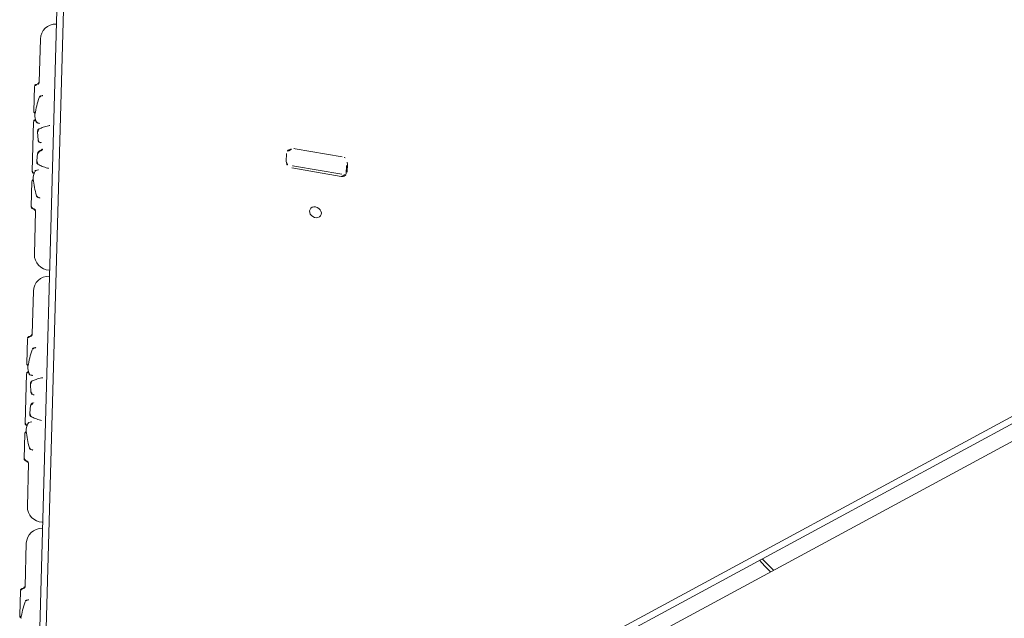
# Model space of a CAD drawing. Extents: x 5459245 to 5462690, y 5971016 to 5972523.
# Tile 66 of 136: x 5462443.027 to 5462443.665, y 5972216.521 to 5972216.909. Entities that reach past the tile are written whole.
import ezdxf

# ---------------------------------------------------------------- set-up
doc = ezdxf.new("R2010")
doc.units = 0
doc.layers.add('A_MAŁA ARCHITEKTURA', color=195, linetype='CONTINUOUS', lineweight=9)

# ---------------------------------------------------------------- blocks, each defined once
blk = doc.blocks.new('MEGA')
at = {"layer": 'A_MAŁA ARCHITEKTURA'}
for p, q in [((5462446.36366, 5972219.45778), (5462447.04057, 5972219.8486)), ((5462446.37195, 5972219.45778), (5462447.04886, 5972219.8486)), ((5462446.77605, 5972219.70767), (5462446.75187, 5972219.6937)), ((5462446.78979, 5972219.70381), (5462446.78967, 5972219.70402)), ((5462446.74779, 5972219.6948), (5462446.73386, 5972219.68676)), ((5462446.72803, 5972219.68339), (5462446.70023, 5972219.66734)), ((5462446.7315, 5972219.68439), (5462446.72926, 5972219.68229)), ((5462446.73316, 5972219.68531), (5462446.73278, 5972219.68518)), ((5462446.73354, 5972219.68644), (5462446.73351, 5972219.68642)), ((5462446.73399, 5972219.68684), (5462446.73355, 5972219.68645)), ((5462446.74495, 5972219.68795), (5462446.74513, 5972219.68774)), ((5462446.72363, 5972219.67762), (5462446.71964, 5972219.6748)), ((5462446.72875, 5972219.68088), (5462446.7288, 5972219.68058)), ((5462446.71192, 5972219.67031), (5462446.7075, 5972219.66827)), ((5462446.71875, 5972219.67301), (5462446.7188, 5972219.67271)), ((5462446.71891, 5972219.67245), (5462446.71883, 5972219.67273)), ((5462446.7312, 5972219.67345), (5462446.731, 5972219.67368)), ((5462446.73136, 5972219.67325), (5462446.73141, 5972219.67311)), ((5462446.73141, 5972219.67311), (5462446.73136, 5972219.67324)), ((5462446.73148, 5972219.6731), (5462446.73142, 5972219.67312)), ((5462446.69443, 5972219.66399), (5462446.68049, 5972219.65595)), ((5462446.69485, 5972219.6641), (5462446.69429, 5972219.66391)), ((5462446.69489, 5972219.66412), (5462446.69486, 5972219.66411)), ((5462446.7006, 5972219.66574), (5462446.69766, 5972219.66485)), ((5462446.69981, 5972219.66549), (5462446.69766, 5972219.66485)), ((5462446.7023, 5972219.66529), (5462446.70207, 5972219.66548)), ((5462446.70721, 5972219.65985), (5462446.7074, 5972219.65939)), ((5462446.70746, 5972219.65927), (5462446.70745, 5972219.65921)), ((5462446.70748, 5972219.65916), (5462446.70747, 5972219.65914)), ((5462446.6794, 5972219.65187), (5462446.65522, 5972219.63791)), ((5462446.68794, 5972219.65472), (5462446.68786, 5972219.65499)), ((5462446.63451, 5972219.62595), (5462446.61032, 5972219.61198)), ((5462446.64824, 5972219.62209), (5462446.64812, 5972219.6223)), ((5462446.65157, 5972219.62429), (5462446.6517, 5972219.62408)), ((5462446.60625, 5972219.61308), (5462446.59231, 5972219.60504)), ((5462446.6034, 5972219.60623), (5462446.60359, 5972219.60602)), ((5462446.58648, 5972219.60167), (5462446.55869, 5972219.58562)), ((5462446.58995, 5972219.60267), (5462446.58772, 5972219.60056)), ((5462446.592, 5972219.60472), (5462446.59197, 5972219.6047)), ((5462446.59245, 5972219.60512), (5462446.59201, 5972219.60473)), ((5462446.58208, 5972219.59589), (5462446.5781, 5972219.59308)), ((5462446.5872, 5972219.59916), (5462446.58725, 5972219.59886)), ((5462446.57038, 5972219.58859), (5462446.56596, 5972219.58655)), ((5462446.57274, 5972219.58806), (5462446.57294, 5972219.58786)), ((5462446.5772, 5972219.59129), (5462446.57725, 5972219.59099)), ((5462446.57737, 5972219.59073), (5462446.57728, 5972219.59101)), ((5462446.58966, 5972219.59173), (5462446.58946, 5972219.59196)), ((5462446.58981, 5972219.59152), (5462446.58987, 5972219.59139)), ((5462446.58987, 5972219.59139), (5462446.58981, 5972219.59152)), ((5462446.58994, 5972219.59138), (5462446.58988, 5972219.5914)), ((5462446.55288, 5972219.58227), (5462446.53895, 5972219.57423)), ((5462446.5533, 5972219.58238), (5462446.55275, 5972219.58219)), ((5462446.55335, 5972219.5824), (5462446.55332, 5972219.58239)), ((5462446.55905, 5972219.58402), (5462446.55611, 5972219.58313)), ((5462446.55826, 5972219.58377), (5462446.55612, 5972219.58313)), ((5462446.56076, 5972219.58357), (5462446.56053, 5972219.58376)), ((5462446.56566, 5972219.57813), (5462446.56585, 5972219.57766)), ((5462446.56592, 5972219.57755), (5462446.5659, 5972219.57749)), ((5462446.56594, 5972219.57744), (5462446.56593, 5972219.57742)), ((5462446.53786, 5972219.57015), (5462446.51368, 5972219.55618)), ((5462446.5464, 5972219.573), (5462446.54632, 5972219.57327)), ((5462446.49296, 5972219.54423), (5462446.46878, 5972219.53026)), ((5462446.51003, 5972219.54257), (5462446.51015, 5972219.54236)), ((5462446.5067, 5972219.54037), (5462446.50658, 5972219.54058)), ((5462446.4647, 5972219.53136), (5462446.45077, 5972219.52332)), ((5462446.79638, 5972219.53302), (5462446.7919, 5972219.53043)), ((5462446.80195, 5972219.52988), (5462446.81344, 5972219.50114)), ((5462446.45045, 5972219.523), (5462446.45042, 5972219.52298)), ((5462446.4509, 5972219.52339), (5462446.45047, 5972219.52301)), ((5462446.46188, 5972219.52452), (5462446.46176, 5972219.52463)), ((5462446.46186, 5972219.52451), (5462446.46204, 5972219.52429)), ((5462446.79034, 5972219.52511), (5462446.80234, 5972219.49511)), ((5462446.79224, 5972219.52427), (5462446.80373, 5972219.49553)), ((5462446.45007, 5972219.52187), (5462446.44969, 5972219.52174)), ((5462446.80536, 5972219.49314), (5462446.8102, 5972219.49594)), ((5462446.80676, 5972219.49324), (5462446.81125, 5972219.49583)), ((5462447.16805, 5972218.8824), (5462446.37464, 5972219.34047)), ((5462447.17635, 5972218.8824), (5462446.38294, 5972219.34047)), ((5462446.42524, 5972219.29974), (5462447.10674, 5972218.90628))]:
    blk.add_line(p, q, dxfattribs=at)
at = {"layer": 'A_MAŁA ARCHITEKTURA', "flags": 128}
for points in [[(5462446.7768, 5972219.49882), (5462446.77624, 5972219.4998), (5462446.77547, 5972219.50055), (5462446.77455, 5972219.50098), (5462446.77356, 5972219.50107), (5462446.7726, 5972219.50081), (5462446.77174, 5972219.50022), (5462446.77107, 5972219.49934), (5462446.77064, 5972219.49827), (5462446.77049, 5972219.4971), (5462446.77063, 5972219.49592), (5462446.77106, 5972219.49485), (5462446.77173, 5972219.49398), (5462446.77259, 5972219.49339), (5462446.77355, 5972219.49312), (5462446.77454, 5972219.49321), (5462446.77546, 5972219.49364), (5462446.77623, 5972219.49438), (5462446.77679, 5972219.49536), (5462446.77708, 5972219.4965), (5462446.77709, 5972219.49769), (5462446.7768, 5972219.49882)], [(5462446.73241, 5972219.13392), (5462446.73108, 5972219.12902), (5462446.72987, 5972219.12386)], [(5462446.73168, 5972219.12282), (5462446.73324, 5972219.12942), (5462446.73419, 5972219.13289)]]:
    blk.add_lwpolyline(points, dxfattribs=at)
at = {"layer": 'A_MAŁA ARCHITEKTURA'}
for centre, radius, start, end in [((5462446.78104, 5972219.69904), 0.00997, 30, 120), ((5462446.6602, 5972219.62927), 0.00997, 120, 210), ((5462446.63949, 5972219.61732), 0.00997, 30, 120), ((5462446.51866, 5972219.54755), 0.00997, 120, 210), ((5462446.49795, 5972219.53559), 0.00997, 30, 120), ((5462446.79434, 5972219.52683), 0.00435, 124.1643, 203.27482), ((5462446.79782, 5972219.53035), 0.00304, 27.04725, 118.33376), ((5462446.79469, 5972219.52696), 0.00783, 21.88776, 38.84463), ((5462446.78571, 5972219.5218), 0.00698, 20.73841, 51.65523), ((5462446.80915, 5972219.49918), 0.00395, 302.0662, 352.82145), ((5462446.80849, 5972219.49904), 0.00538, 1.11219, 22.97484), ((5462446.80532, 5972219.49599), 0.00311, 196.58824, 297.66686), ((5462446.7994, 5972219.49359), 0.00474, 354.35029, 24.16186)]:
    blk.add_arc(centre, radius, start, end, dxfattribs=at)
for points, knots in [([(5462446.74983, 5972219.69425), (5462446.74978, 5972219.69434), (5462446.74967, 5972219.6945), (5462446.74938, 5972219.69476), (5462446.74893, 5972219.69499), (5462446.74833, 5972219.69503), (5462446.74797, 5972219.69488), (5462446.74779, 5972219.6948)], [0, 0, 0, 0, 0.12528, 0.250657, 0.500542, 0.75018, 1, 1, 1, 1]), ([(5462446.75186, 5972219.6937), (5462446.75168, 5972219.69363), (5462446.75132, 5972219.69347), (5462446.75072, 5972219.69352), (5462446.75018, 5972219.69378), (5462446.74994, 5972219.69409), (5462446.74983, 5972219.69425)], [0, 0, 0, 0, 0.250085, 0.4998, 0.749514, 1, 1, 1, 1]), ([(5462446.72999, 5972219.6828), (5462446.72987, 5972219.68296), (5462446.72964, 5972219.68327), (5462446.72909, 5972219.68353), (5462446.72849, 5972219.68358), (5462446.72813, 5972219.68342), (5462446.72795, 5972219.68335)], [0, 0, 0, 0, 0.249935, 0.499931, 0.749665, 1, 1, 1, 1]), ([(5462446.73193, 5972219.68472), (5462446.73192, 5972219.68471), (5462446.73185, 5972219.68467), (5462446.73173, 5972219.68458), (5462446.73159, 5972219.68448), (5462446.73153, 5972219.68442), (5462446.7315, 5972219.68439)], [0, 0, 0, 0, 0.051286, 0.369299, 0.68617, 1, 1, 1, 1]), ([(5462446.73184, 5972219.68464), (5462446.73186, 5972219.68466), (5462446.73189, 5972219.68468), (5462446.73196, 5972219.68474), (5462446.73204, 5972219.68479), (5462446.73214, 5972219.68485), (5462446.73224, 5972219.68491), (5462446.73233, 5972219.68497), (5462446.73243, 5972219.68501), (5462446.73248, 5972219.68503), (5462446.73251, 5972219.68504)], [0, 0, 0, 0, 0.1255858, 0.2509869, 0.3760729, 0.5007115, 0.6252427, 0.7498409, 0.874871, 1, 1, 1, 1]), ([(5462446.73278, 5972219.68518), (5462446.73274, 5972219.68516), (5462446.73264, 5972219.68512), (5462446.73251, 5972219.68506), (5462446.73244, 5972219.68502), (5462446.73243, 5972219.68501)], [0, 0, 0, 0, 0.447966, 0.905092, 1, 1, 1, 1]), ([(5462446.74328, 5972219.68847), (5462446.74149, 5972219.68802), (5462446.7379, 5972219.6871), (5462446.73449, 5972219.68582), (5462446.73278, 5972219.68518)], [0, 0, 0, 0, 0.500038, 1, 1, 1, 1]), ([(5462446.73315, 5972219.68531), (5462446.73316, 5972219.68552), (5462446.73318, 5972219.68591), (5462446.73337, 5972219.68629), (5462446.73351, 5972219.6864), (5462446.73352, 5972219.68641)], [0, 0, 0, 0, 0.540939, 0.972138, 1, 1, 1, 1]), ([(5462446.73324, 5972219.68596), (5462446.73324, 5972219.68596), (5462446.73326, 5972219.68613), (5462446.73337, 5972219.68629), (5462446.73351, 5972219.68641), (5462446.73351, 5972219.68641)], [0, 0, 0, 0, 0.000534, 0.950091, 1, 1, 1, 1]), ([(5462446.74497, 5972219.68796), (5462446.74486, 5972219.68807), (5462446.74465, 5972219.68828), (5462446.74422, 5972219.68847), (5462446.74375, 5972219.68855), (5462446.74343, 5972219.6885), (5462446.74328, 5972219.68847)], [0, 0, 0, 0, 0.259972, 0.516101, 0.764183, 1, 1, 1, 1]), ([(5462446.74568, 5972219.68719), (5462446.74569, 5972219.68719), (5462446.74573, 5972219.68721), (5462446.74559, 5972219.68726), (5462446.74535, 5972219.68743), (5462446.7452, 5972219.68764), (5462446.74512, 5972219.68775)], [0, 0, 0, 0, 0.053064, 0.398961, 0.708063, 1, 1, 1, 1]), ([(5462446.72603, 5972219.6779), (5462446.72588, 5972219.67798), (5462446.72556, 5972219.67815), (5462446.72511, 5972219.67817), (5462446.72468, 5972219.6781), (5462446.72431, 5972219.67799), (5462446.72399, 5972219.67784), (5462446.72376, 5972219.67771), (5462446.72367, 5972219.67765), (5462446.72363, 5972219.67762)], [0, 0, 0, 0, 0.196376, 0.42469, 0.556003, 0.698925, 0.850558, 0.926619, 1, 1, 1, 1]), ([(5462446.731, 5972219.67368), (5462446.73009, 5972219.67456), (5462446.72825, 5972219.67632), (5462446.72677, 5972219.67737), (5462446.72603, 5972219.6779)], [0, 0, 0, 0, 0.49978, 1, 1, 1, 1]), ([(5462446.72926, 5972219.68229), (5462446.72916, 5972219.68217), (5462446.72895, 5972219.68194), (5462446.72877, 5972219.68149), (5462446.72869, 5972219.68115), (5462446.72873, 5972219.68098), (5462446.72873, 5972219.68096)], [0, 0, 0, 0, 0.296471, 0.611704, 0.942481, 1, 1, 1, 1]), ([(5462446.72891, 5972219.68034), (5462446.72897, 5972219.68022), (5462446.72909, 5972219.67996), (5462446.72913, 5972219.67961), (5462446.72912, 5972219.67937), (5462446.72916, 5972219.67937), (5462446.72918, 5972219.67937)], [0, 0, 0, 0, 0.2184652, 0.4763304, 0.7954111, 1, 1, 1, 1]), ([(5462446.71429, 5972219.66978), (5462446.71425, 5972219.66985), (5462446.71416, 5972219.66999), (5462446.71391, 5972219.67024), (5462446.71358, 5972219.67042), (5462446.71314, 5972219.67051), (5462446.71274, 5972219.67051), (5462446.71238, 5972219.67045), (5462446.71211, 5972219.67038), (5462446.71199, 5972219.67033), (5462446.71193, 5972219.67031)], [0, 0, 0, 0, 0.083942, 0.179361, 0.411015, 0.547684, 0.694549, 0.847566, 0.924368, 1, 1, 1, 1]), ([(5462446.71429, 5972219.66979), (5462446.71442, 5972219.66962), (5462446.71468, 5972219.66928), (5462446.71526, 5972219.66908), (5462446.71583, 5972219.66908), (5462446.71614, 5972219.66922), (5462446.7163, 5972219.66929)], [0, 0, 0, 0, 0.280155, 0.559261, 0.779698, 1, 1, 1, 1]), ([(5462446.71964, 5972219.6748), (5462446.71956, 5972219.67474), (5462446.71939, 5972219.67461), (5462446.71908, 5972219.67429), (5462446.71881, 5972219.67385), (5462446.71867, 5972219.6734), (5462446.71872, 5972219.67314), (5462446.71874, 5972219.67308)], [0, 0, 0, 0, 0.149585, 0.301513, 0.602575, 0.899329, 1, 1, 1, 1]), ([(5462446.71891, 5972219.67246), (5462446.71894, 5972219.67241), (5462446.71899, 5972219.67231), (5462446.71905, 5972219.67214), (5462446.71907, 5972219.67203), (5462446.71916, 5972219.67206), (5462446.71917, 5972219.67206)], [0, 0, 0, 0, 0.178111, 0.386007, 0.924368, 1, 1, 1, 1]), ([(5462446.69633, 5972219.66413), (5462446.69492, 5972219.66298), (5462446.69211, 5972219.66066), (5462446.68952, 5972219.65802), (5462446.68823, 5972219.65669)], [0, 0, 0, 0, 0.499962, 1, 1, 1, 1]), ([(5462446.69604, 5972219.66388), (5462446.69585, 5972219.66398), (5462446.6955, 5972219.66416), (5462446.69508, 5972219.66418), (5462446.69491, 5972219.66412), (5462446.6949, 5972219.66412)], [0, 0, 0, 0, 0.541944, 0.972185, 1, 1, 1, 1]), ([(5462446.69604, 5972219.66388), (5462446.69585, 5972219.66401), (5462446.69565, 5972219.66413), (5462446.69544, 5972219.66413), (5462446.69543, 5972219.66413)], [0, 0, 0, 0, 0.984069, 1, 1, 1, 1]), ([(5462446.69766, 5972219.66485), (5462446.69762, 5972219.66484), (5462446.69754, 5972219.66481), (5462446.69737, 5972219.66475), (5462446.69719, 5972219.66466), (5462446.69699, 5972219.66456), (5462446.6968, 5972219.66445), (5462446.69662, 5972219.66433), (5462446.69645, 5972219.66423), (5462446.69637, 5972219.66417), (5462446.69633, 5972219.66413)], [0, 0, 0, 0, 0.125586, 0.2524, 0.379414, 0.505965, 0.631824, 0.756373, 0.879391, 1, 1, 1, 1]), ([(5462446.69659, 5972219.66431), (5462446.69661, 5972219.66432), (5462446.69665, 5972219.66436), (5462446.69674, 5972219.66442), (5462446.69684, 5972219.66447), (5462446.69694, 5972219.66453), (5462446.69704, 5972219.66458), (5462446.69713, 5972219.66463), (5462446.69721, 5972219.66466), (5462446.69725, 5972219.66468), (5462446.69727, 5972219.66468)], [0, 0, 0, 0, 0.125413, 0.249966, 0.374235, 0.499033, 0.623313, 0.748623, 0.873457, 1, 1, 1, 1]), ([(5462446.70034, 5972219.6674), (5462446.70018, 5972219.66729), (5462446.69986, 5972219.66705), (5462446.69961, 5972219.6665), (5462446.69956, 5972219.6659), (5462446.69971, 5972219.66554), (5462446.69979, 5972219.66536)], [0, 0, 0, 0, 0.250331, 0.500065, 0.750061, 1, 1, 1, 1]), ([(5462446.70201, 5972219.66553), (5462446.70199, 5972219.66555), (5462446.70186, 5972219.66566), (5462446.70153, 5972219.66576), (5462446.70106, 5972219.66583), (5462446.70075, 5972219.66577), (5462446.7006, 5972219.66574)], [0, 0, 0, 0, 0.057506, 0.388295, 0.703535, 1, 1, 1, 1]), ([(5462446.70317, 5972219.66435), (5462446.70317, 5972219.66436), (5462446.7032, 5972219.6644), (5462446.70298, 5972219.66451), (5462446.7027, 5972219.66473), (5462446.70254, 5972219.66496), (5462446.70246, 5972219.66507)], [0, 0, 0, 0, 0.205985, 0.524811, 0.782008, 1, 1, 1, 1]), ([(5462446.70751, 5972219.66828), (5462446.70743, 5972219.66824), (5462446.70726, 5972219.66816), (5462446.707, 5972219.668), (5462446.70674, 5972219.66779), (5462446.7065, 5972219.66755), (5462446.70628, 5972219.66728), (5462446.70612, 5972219.66698), (5462446.70602, 5972219.66666), (5462446.70601, 5972219.66645), (5462446.70601, 5972219.66634)], [0, 0, 0, 0, 0.108958, 0.221006, 0.338002, 0.460441, 0.589018, 0.722484, 0.859927, 1, 1, 1, 1]), ([(5462446.70602, 5972219.66634), (5462446.7061, 5972219.66542), (5462446.70628, 5972219.6636), (5462446.70689, 5972219.66111), (5462446.7072, 5972219.65987)], [0, 0, 0, 0, 0.500411, 1, 1, 1, 1]), ([(5462446.71476, 5972219.66931), (5462446.71475, 5972219.66932), (5462446.71472, 5972219.66936), (5462446.71458, 5972219.66947), (5462446.71445, 5972219.66956)], [0, 0, 0, 0, 0.139365, 1, 1, 1, 1]), ([(5462446.67995, 5972219.65391), (5462446.68003, 5972219.65373), (5462446.68019, 5972219.65337), (5462446.68013, 5972219.65277), (5462446.67988, 5972219.65222), (5462446.67956, 5972219.65199), (5462446.67941, 5972219.65187)], [0, 0, 0, 0, 0.250354, 0.500038, 0.749801, 1, 1, 1, 1]), ([(5462446.6805, 5972219.65595), (5462446.68034, 5972219.65583), (5462446.68002, 5972219.6556), (5462446.67976, 5972219.65505), (5462446.67973, 5972219.65456), (5462446.67982, 5972219.65417), (5462446.67991, 5972219.654), (5462446.67995, 5972219.65391)], [0, 0, 0, 0, 0.249797, 0.499433, 0.749327, 0.874711, 1, 1, 1, 1]), ([(5462446.68823, 5972219.65669), (5462446.68813, 5972219.65657), (5462446.68793, 5972219.65632), (5462446.68776, 5972219.65587), (5462446.68771, 5972219.65541), (5462446.68779, 5972219.65512), (5462446.68783, 5972219.65497)], [0, 0, 0, 0, 0.235816, 0.483898, 0.740027, 1, 1, 1, 1]), ([(5462446.68794, 5972219.65473), (5462446.68799, 5972219.65461), (5462446.6881, 5972219.65437), (5462446.68812, 5972219.65407), (5462446.6881, 5972219.65393), (5462446.68814, 5972219.65396), (5462446.68814, 5972219.65396)], [0, 0, 0, 0, 0.2949195, 0.6057474, 0.9527365, 1, 1, 1, 1]), ([(5462446.68824, 5972219.65668), (5462446.68823, 5972219.65668), (5462446.68808, 5972219.65659), (5462446.68801, 5972219.6564), (5462446.68802, 5972219.65622), (5462446.68802, 5972219.65621)], [0, 0, 0, 0, 0.076143, 0.983047, 1, 1, 1, 1]), ([(5462446.60828, 5972219.61253), (5462446.60823, 5972219.61261), (5462446.60812, 5972219.61278), (5462446.60783, 5972219.61304), (5462446.60739, 5972219.61326), (5462446.60678, 5972219.61331), (5462446.60642, 5972219.61316), (5462446.60624, 5972219.61308)], [0, 0, 0, 0, 0.12528, 0.250657, 0.500542, 0.75018, 1, 1, 1, 1]), ([(5462446.61032, 5972219.61198), (5462446.61014, 5972219.6119), (5462446.60978, 5972219.61175), (5462446.60918, 5972219.6118), (5462446.60863, 5972219.61206), (5462446.6084, 5972219.61237), (5462446.60828, 5972219.61253)], [0, 0, 0, 0, 0.250085, 0.4998, 0.749514, 1, 1, 1, 1]), ([(5462446.60173, 5972219.60675), (5462446.59994, 5972219.60629), (5462446.59636, 5972219.60538), (5462446.59295, 5972219.6041), (5462446.59124, 5972219.60346)], [0, 0, 0, 0, 0.500038, 1, 1, 1, 1]), ([(5462446.60342, 5972219.60624), (5462446.60332, 5972219.60635), (5462446.60311, 5972219.60656), (5462446.60268, 5972219.60675), (5462446.6022, 5972219.60683), (5462446.60189, 5972219.60678), (5462446.60173, 5972219.60675)], [0, 0, 0, 0, 0.259972, 0.516101, 0.764183, 1, 1, 1, 1]), ([(5462446.60414, 5972219.60547), (5462446.60414, 5972219.60547), (5462446.60418, 5972219.60549), (5462446.60405, 5972219.60554), (5462446.60381, 5972219.60571), (5462446.60365, 5972219.60592), (5462446.60358, 5972219.60603)], [0, 0, 0, 0, 0.053064, 0.398961, 0.708063, 1, 1, 1, 1]), ([(5462446.58845, 5972219.60108), (5462446.58833, 5972219.60124), (5462446.58809, 5972219.60155), (5462446.58755, 5972219.60181), (5462446.58695, 5972219.60186), (5462446.58659, 5972219.6017), (5462446.58641, 5972219.60163)], [0, 0, 0, 0, 0.249935, 0.499931, 0.749665, 1, 1, 1, 1]), ([(5462446.58772, 5972219.60056), (5462446.58761, 5972219.60045), (5462446.58741, 5972219.60022), (5462446.58723, 5972219.59977), (5462446.58715, 5972219.59943), (5462446.58718, 5972219.59926), (5462446.58719, 5972219.59924)], [0, 0, 0, 0, 0.296471, 0.611704, 0.942481, 1, 1, 1, 1]), ([(5462446.59039, 5972219.603), (5462446.59038, 5972219.60299), (5462446.59031, 5972219.60295), (5462446.59019, 5972219.60286), (5462446.59005, 5972219.60276), (5462446.58998, 5972219.6027), (5462446.58995, 5972219.60267)], [0, 0, 0, 0, 0.051286, 0.369299, 0.68617, 1, 1, 1, 1]), ([(5462446.59029, 5972219.60292), (5462446.59031, 5972219.60293), (5462446.59034, 5972219.60296), (5462446.59041, 5972219.60302), (5462446.5905, 5972219.60307), (5462446.59059, 5972219.60313), (5462446.59069, 5972219.60319), (5462446.59079, 5972219.60324), (5462446.59088, 5972219.60329), (5462446.59094, 5972219.60331), (5462446.59096, 5972219.60332)], [0, 0, 0, 0, 0.125586, 0.250987, 0.376073, 0.500712, 0.625243, 0.749841, 0.874871, 1, 1, 1, 1]), ([(5462446.59124, 5972219.60346), (5462446.59119, 5972219.60344), (5462446.5911, 5972219.6034), (5462446.59097, 5972219.60334), (5462446.5909, 5972219.6033), (5462446.59088, 5972219.60329)], [0, 0, 0, 0, 0.4479661, 0.9050918, 1, 1, 1, 1]), ([(5462446.5916, 5972219.60359), (5462446.59161, 5972219.6038), (5462446.59163, 5972219.60419), (5462446.59182, 5972219.60457), (5462446.59196, 5972219.60468), (5462446.59197, 5972219.60469)], [0, 0, 0, 0, 0.540939, 0.972138, 1, 1, 1, 1]), ([(5462446.59169, 5972219.60424), (5462446.59169, 5972219.60424), (5462446.59171, 5972219.6044), (5462446.59183, 5972219.60457), (5462446.59196, 5972219.60469), (5462446.59197, 5972219.60469)], [0, 0, 0, 0, 0.000534, 0.950091, 1, 1, 1, 1]), ([(5462446.5781, 5972219.59308), (5462446.57801, 5972219.59302), (5462446.57784, 5972219.59289), (5462446.57753, 5972219.59257), (5462446.57726, 5972219.59213), (5462446.57713, 5972219.59168), (5462446.57718, 5972219.59142), (5462446.57719, 5972219.59136)], [0, 0, 0, 0, 0.149585, 0.301513, 0.602575, 0.899329, 1, 1, 1, 1]), ([(5462446.58448, 5972219.59618), (5462446.58433, 5972219.59626), (5462446.58402, 5972219.59643), (5462446.58356, 5972219.59645), (5462446.58314, 5972219.59638), (5462446.58276, 5972219.59627), (5462446.58245, 5972219.59612), (5462446.58222, 5972219.59599), (5462446.58213, 5972219.59593), (5462446.58208, 5972219.59589)], [0, 0, 0, 0, 0.196376, 0.42469, 0.556003, 0.698925, 0.850558, 0.926619, 1, 1, 1, 1]), ([(5462446.58946, 5972219.59196), (5462446.58854, 5972219.59284), (5462446.58671, 5972219.5946), (5462446.58522, 5972219.59565), (5462446.58448, 5972219.59618)], [0, 0, 0, 0, 0.49978, 1, 1, 1, 1]), ([(5462446.58737, 5972219.59862), (5462446.58742, 5972219.5985), (5462446.58754, 5972219.59824), (5462446.58758, 5972219.59789), (5462446.58757, 5972219.59765), (5462446.58762, 5972219.59765), (5462446.58763, 5972219.59765)], [0, 0, 0, 0, 0.218465, 0.47633, 0.795411, 1, 1, 1, 1]), ([(5462446.57274, 5972219.58806), (5462446.5727, 5972219.58813), (5462446.57261, 5972219.58827), (5462446.57237, 5972219.58852), (5462446.57203, 5972219.5887), (5462446.5716, 5972219.58878), (5462446.57119, 5972219.58879), (5462446.57083, 5972219.58873), (5462446.57056, 5972219.58866), (5462446.57044, 5972219.58861), (5462446.57038, 5972219.58859)], [0, 0, 0, 0, 0.083942, 0.179361, 0.411015, 0.547684, 0.694549, 0.847566, 0.924368, 1, 1, 1, 1]), ([(5462446.57321, 5972219.58759), (5462446.57321, 5972219.5876), (5462446.57317, 5972219.58764), (5462446.57303, 5972219.58775), (5462446.57291, 5972219.58784)], [0, 0, 0, 0, 0.1393653, 1, 1, 1, 1]), ([(5462446.57737, 5972219.59074), (5462446.57739, 5972219.59069), (5462446.57744, 5972219.59058), (5462446.57751, 5972219.59042), (5462446.57752, 5972219.5903), (5462446.57761, 5972219.59033), (5462446.57762, 5972219.59034)], [0, 0, 0, 0, 0.1781111, 0.3860075, 0.9243683, 1, 1, 1, 1]), ([(5462446.55479, 5972219.58241), (5462446.55338, 5972219.58126), (5462446.55056, 5972219.57894), (5462446.54798, 5972219.5763), (5462446.54669, 5972219.57497)], [0, 0, 0, 0, 0.499962, 1, 1, 1, 1]), ([(5462446.5545, 5972219.58216), (5462446.5543, 5972219.58226), (5462446.55396, 5972219.58244), (5462446.55353, 5972219.58246), (5462446.55336, 5972219.5824), (5462446.55335, 5972219.58239)], [0, 0, 0, 0, 0.5419438, 0.9721849, 1, 1, 1, 1]), ([(5462446.5545, 5972219.58216), (5462446.5543, 5972219.58229), (5462446.55411, 5972219.58241), (5462446.55389, 5972219.58241), (5462446.55389, 5972219.58241)], [0, 0, 0, 0, 0.984069, 1, 1, 1, 1]), ([(5462446.55611, 5972219.58313), (5462446.55607, 5972219.58312), (5462446.55599, 5972219.58309), (5462446.55583, 5972219.58302), (5462446.55565, 5972219.58294), (5462446.55545, 5972219.58284), (5462446.55525, 5972219.58273), (5462446.55507, 5972219.58261), (5462446.55491, 5972219.58251), (5462446.55483, 5972219.58244), (5462446.55479, 5972219.58241)], [0, 0, 0, 0, 0.125586, 0.2524, 0.379414, 0.505965, 0.631824, 0.756373, 0.879391, 1, 1, 1, 1]), ([(5462446.55504, 5972219.58258), (5462446.55506, 5972219.5826), (5462446.55511, 5972219.58264), (5462446.5552, 5972219.58269), (5462446.55529, 5972219.58275), (5462446.55539, 5972219.58281), (5462446.55549, 5972219.58286), (5462446.55558, 5972219.58291), (5462446.55566, 5972219.58294), (5462446.5557, 5972219.58295), (5462446.55572, 5972219.58296)], [0, 0, 0, 0, 0.125413, 0.249966, 0.374235, 0.499033, 0.623313, 0.748623, 0.873457, 1, 1, 1, 1]), ([(5462446.55879, 5972219.58568), (5462446.55864, 5972219.58556), (5462446.55832, 5972219.58533), (5462446.55806, 5972219.58478), (5462446.55801, 5972219.58418), (5462446.55817, 5972219.58382), (5462446.55825, 5972219.58364)], [0, 0, 0, 0, 0.250331, 0.500065, 0.750061, 1, 1, 1, 1]), ([(5462446.56047, 5972219.58381), (5462446.56045, 5972219.58383), (5462446.56032, 5972219.58394), (5462446.55999, 5972219.58404), (5462446.55951, 5972219.58411), (5462446.5592, 5972219.58405), (5462446.55905, 5972219.58402)], [0, 0, 0, 0, 0.0575056, 0.3882955, 0.7035353, 1, 1, 1, 1]), ([(5462446.56162, 5972219.58263), (5462446.56163, 5972219.58264), (5462446.56165, 5972219.58268), (5462446.56144, 5972219.58279), (5462446.56115, 5972219.58301), (5462446.56099, 5972219.58324), (5462446.56092, 5972219.58335)], [0, 0, 0, 0, 0.205985, 0.524811, 0.782008, 1, 1, 1, 1]), ([(5462446.56597, 5972219.58656), (5462446.56589, 5972219.58652), (5462446.56572, 5972219.58644), (5462446.56546, 5972219.58627), (5462446.5652, 5972219.58607), (5462446.56495, 5972219.58583), (5462446.56474, 5972219.58556), (5462446.56457, 5972219.58526), (5462446.56447, 5972219.58494), (5462446.56447, 5972219.58473), (5462446.56447, 5972219.58462)], [0, 0, 0, 0, 0.108958, 0.221006, 0.338002, 0.460441, 0.589018, 0.722484, 0.859927, 1, 1, 1, 1]), ([(5462446.56447, 5972219.58462), (5462446.56456, 5972219.5837), (5462446.56473, 5972219.58188), (5462446.56535, 5972219.57939), (5462446.56566, 5972219.57815)], [0, 0, 0, 0, 0.500411, 1, 1, 1, 1]), ([(5462446.53895, 5972219.57423), (5462446.5388, 5972219.57411), (5462446.53848, 5972219.57388), (5462446.53822, 5972219.57333), (5462446.53819, 5972219.57283), (5462446.53827, 5972219.57245), (5462446.53836, 5972219.57228), (5462446.53841, 5972219.57219)], [0, 0, 0, 0, 0.249797, 0.499433, 0.749327, 0.874711, 1, 1, 1, 1]), ([(5462446.54669, 5972219.57497), (5462446.54659, 5972219.57485), (5462446.54639, 5972219.5746), (5462446.54622, 5972219.57415), (5462446.54616, 5972219.57369), (5462446.54624, 5972219.5734), (5462446.54628, 5972219.57325)], [0, 0, 0, 0, 0.235816, 0.483898, 0.740027, 1, 1, 1, 1]), ([(5462446.54669, 5972219.57496), (5462446.54668, 5972219.57496), (5462446.54654, 5972219.57487), (5462446.54647, 5972219.57468), (5462446.54648, 5972219.5745), (5462446.54648, 5972219.57449)], [0, 0, 0, 0, 0.076143, 0.983047, 1, 1, 1, 1]), ([(5462446.53841, 5972219.57219), (5462446.53848, 5972219.57201), (5462446.53864, 5972219.57165), (5462446.53859, 5972219.57105), (5462446.53833, 5972219.5705), (5462446.53802, 5972219.57027), (5462446.53786, 5972219.57015)], [0, 0, 0, 0, 0.250354, 0.500038, 0.749801, 1, 1, 1, 1]), ([(5462446.54639, 5972219.57301), (5462446.54644, 5972219.57289), (5462446.54655, 5972219.57264), (5462446.54658, 5972219.57235), (5462446.54655, 5972219.57221), (5462446.54659, 5972219.57224), (5462446.5466, 5972219.57224)], [0, 0, 0, 0, 0.29492, 0.605747, 0.952737, 1, 1, 1, 1]), ([(5462446.46674, 5972219.53081), (5462446.46669, 5972219.53089), (5462446.46658, 5972219.53106), (5462446.46629, 5972219.53132), (5462446.46584, 5972219.53154), (5462446.46524, 5972219.53159), (5462446.46488, 5972219.53144), (5462446.4647, 5972219.53136)], [0, 0, 0, 0, 0.12528, 0.250657, 0.500542, 0.75018, 1, 1, 1, 1]), ([(5462446.46878, 5972219.53026), (5462446.46859, 5972219.53018), (5462446.46823, 5972219.53003), (5462446.46763, 5972219.53008), (5462446.46709, 5972219.53033), (5462446.46685, 5972219.53065), (5462446.46674, 5972219.53081)], [0, 0, 0, 0, 0.250085, 0.4998, 0.749514, 1, 1, 1, 1]), ([(5462446.46019, 5972219.52503), (5462446.4584, 5972219.52457), (5462446.45481, 5972219.52366), (5462446.4514, 5972219.52238), (5462446.44969, 5972219.52174)], [0, 0, 0, 0, 0.500038, 1, 1, 1, 1]), ([(5462446.45006, 5972219.52187), (5462446.45007, 5972219.52208), (5462446.45009, 5972219.52247), (5462446.45028, 5972219.52285), (5462446.45042, 5972219.52296), (5462446.45043, 5972219.52297)], [0, 0, 0, 0, 0.540939, 0.972138, 1, 1, 1, 1]), ([(5462446.45015, 5972219.52251), (5462446.45015, 5972219.52251), (5462446.45017, 5972219.52268), (5462446.45028, 5972219.52285), (5462446.45042, 5972219.52297), (5462446.45043, 5972219.52297)], [0, 0, 0, 0, 0.000534, 0.950091, 1, 1, 1, 1]), ([(5462446.46169, 5972219.52469), (5462446.46165, 5972219.52473), (5462446.46149, 5972219.52488), (5462446.46113, 5972219.52503), (5462446.46066, 5972219.52511), (5462446.46034, 5972219.52506), (5462446.46019, 5972219.52503)], [0, 0, 0, 0, 0.1372555, 0.4358577, 0.7250786, 1, 1, 1, 1]), ([(5462446.46259, 5972219.52374), (5462446.4626, 5972219.52375), (5462446.46264, 5972219.52377), (5462446.4625, 5972219.52382), (5462446.46227, 5972219.52399), (5462446.46211, 5972219.5242), (5462446.46203, 5972219.52431)], [0, 0, 0, 0, 0.0530636, 0.398961, 0.7080629, 1, 1, 1, 1])]:
    blk.add_open_spline(points, degree=3, knots=knots, dxfattribs=at)

msp = doc.modelspace()

# ---------------------------------------------------------------- block references
at = {"layer": 'A_MAŁA ARCHITEKTURA', "color": 6, "rotation": 58.39971502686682}
msp.add_blockref('MEGA', (7686859.59449, -1809666.16689), dxfattribs=at)

doc.saveas('drawing.dxf')
